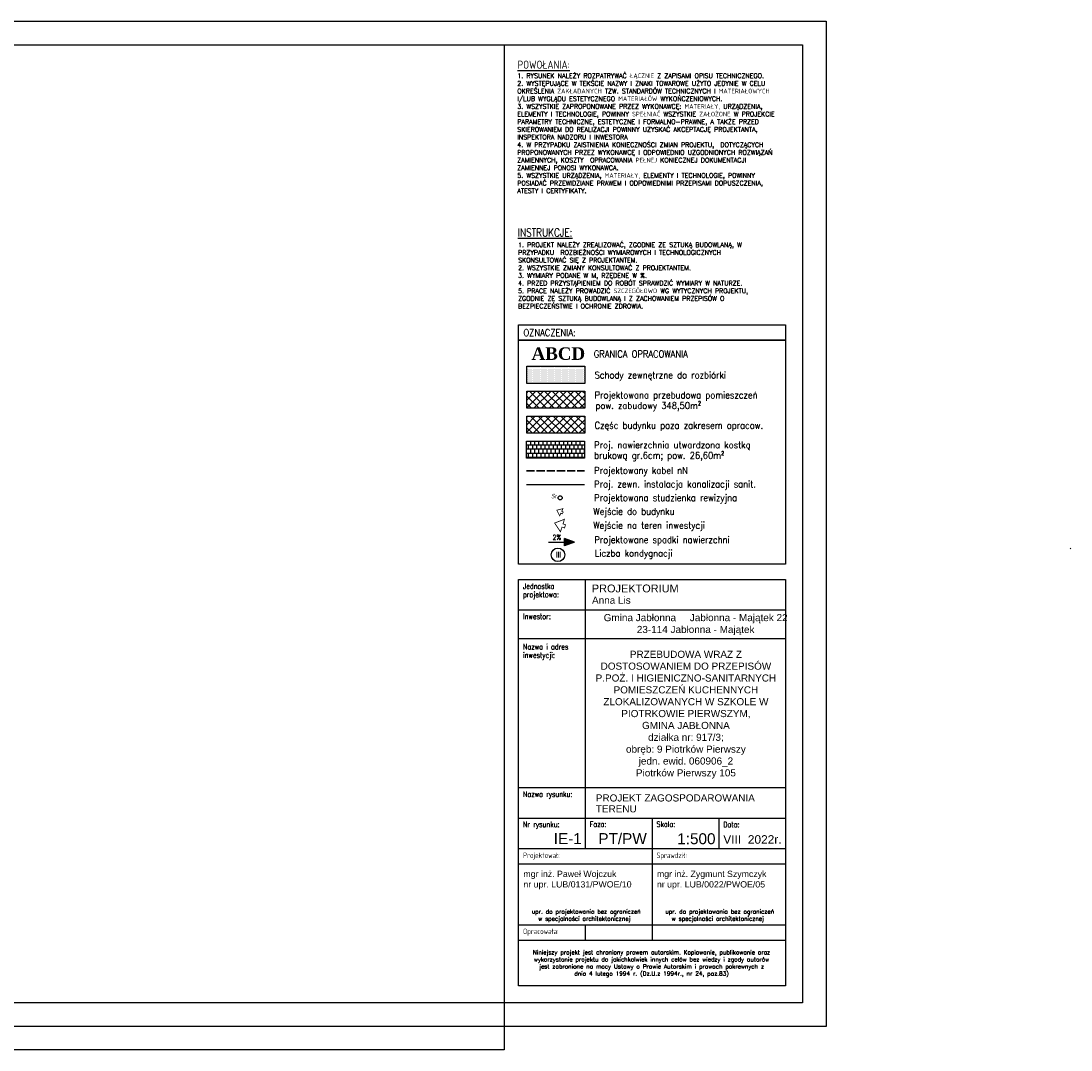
# Model space of a CAD drawing. Header units: millimetres. Extents: x 8403881 to 16807498, y 5682150 to 11364453.
# Tile 2 of 2: x 8404061 to 8404216, y 5682163 to 5682315. Entities that reach past the tile are written whole.
import ezdxf
from ezdxf.enums import TextEntityAlignment as Align

# ---------------------------------------------------------------- set-up
doc = ezdxf.new("R2010")
doc.units = ezdxf.units.MM
doc.linetypes.add('ACAD_ISO02W100', pattern=[15, 12, -3])
for name, color, linetype in [('a-opis 1', 1, 'Continuous'), ('a-opis 2', 3, 'Continuous'), ('a-ramka', 6, 'Continuous'), ('a-szraf', 8, 'Continuous'), ('budynek projektowany', 6, 'Continuous'), ('mapa', 252, 'Continuous'), ('opis 1', 1, 'Continuous'), ('opis 2', 3, 'Continuous'), ('szraf', 8, 'Continuous'), ('teren utwardzony 1', 5, 'Continuous'), ('ZUD kan sanit', 34, 'Continuous')]:
    doc.layers.add(name, color=color, linetype=linetype)
doc.layers.add('biblioteka', color=4, linetype='Continuous', lineweight=18)
doc.layers.add('ele_kabel', color=10, linetype='Continuous', lineweight=30)
doc.styles.add('IREK', font='simplex.shx', dxfattribs={"width": 0.8})
doc.styles.add('MAREK', font='simplex.shx')
doc.styles.get("Standard").update_dxf_attribs({"font": 'romans.shx', "width": 0.7, "oblique": 15})
doc.styles.add('STYLE2', font='timesbd.ttf')
doc.styles.add('TABELA2', font='arial.ttf', dxfattribs={"height": 10})
picture_1 = doc.add_image_def('image1.jpg', size_in_pixel=(4960, 3507))

msp = doc.modelspace()

# ---------------------------------------------------------------- hatches: boundary and pattern name
at = {"layer": 'a-szraf'}
h = msp.add_hatch(dxfattribs=at)
h.set_pattern_fill('NET', color=230, scale=0.25, angle=45, style=0)
h.set_pattern_definition([(45, (301.6436, -34.749), (-0.561266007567, 0.561266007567), []), (135, (301.6436, -34.749), (-0.561266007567, -0.561266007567), [])])
h.paths.add_polyline_path([(8404144.69, 5682257.86), (8404144.69, 5682260.4), (8404136.13, 5682260.4), (8404136.13, 5682257.86)])
h = msp.add_hatch(dxfattribs=at)
h.set_pattern_fill('NET', color=256, scale=0.25, angle=45, style=0)
h.set_pattern_definition([(45, (424.0242, 162.6143), (-0.561266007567, 0.561266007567), []), (135, (424.0242, 162.6143), (-0.561266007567, -0.561266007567), [])])
h.paths.add_polyline_path([(8404144.69, 5682254.17), (8404144.69, 5682256.71), (8404136.13, 5682256.71), (8404136.13, 5682254.17)])
h = msp.add_hatch(dxfattribs=at)
h.set_pattern_fill('AR-B88', color=256, scale=0.003, style=0)
h.set_pattern_definition([(0, (0, 6.88475), (0, 0.6096), []), (90, (0, 6.88475), (-0.3048, 0.6096), [0.6096, -0.6096])])
h.paths.add_polyline_path([(8404136.08, 5682250.48), (8404144.64, 5682250.48), (8404144.64, 5682253.02), (8404136.08, 5682253.02)])
at = {"layer": 'szraf'}
h = msp.add_hatch(dxfattribs=at)
h.set_pattern_fill('DOTS', color=32, scale=0.1, style=0)
h.set_pattern_definition([(0, (0, 2.04138), (0.079375, 0.15875), [0, -0.15875])])
h.paths.add_polyline_path([(8404136.13, 5682261.55), (8404144.69, 5682261.55), (8404144.69, 5682264.09), (8404136.13, 5682264.09)])
h = msp.add_hatch(color=256, dxfattribs=at)
h.dxf.hatch_style = 1
h.paths.add_polyline_path([(8404143.16, 5682238.11), (8404141.69, 5682238.65), (8404141.69, 5682237.56)])

# ---------------------------------------------------------------- linework, layer by layer
at = {"layer": 'a-opis 1', "ltscale": 2}
for points in [[(8404134.92, 5682270.18), (8404174.33, 5682270.18), (8404174.33, 5682267.93), (8404134.92, 5682267.93)], [(8404134.92, 5682267.93), (8404174.33, 5682267.93), (8404174.33, 5682234.84), (8404134.92, 5682234.84)]]:
    msp.add_lwpolyline(points, close=True, dxfattribs=at)
at = {"layer": 'a-opis 1'}
msp.add_circle((8404140.73, 5682236.23), 1, dxfattribs=at)
at = {"layer": 'a-ramka', "color": 7, "ltscale": 0.5}
for points in [[(8403910.33, 5682315.06), (8404180.33, 5682315.06), (8404180.33, 5682166.56), (8403910.33, 5682166.56)], [(8403922.83, 5682311.56), (8404176.83, 5682311.56), (8404176.83, 5682170.06), (8403922.83, 5682170.06)]]:
    msp.add_lwpolyline(points, close=True, dxfattribs=at)
at = {"layer": 'biblioteka', "color": 6, "const_width": 0.115}
for points in [[(8404141.51, 5682242.55), (8404141.29, 5682242.65), (8404141.48, 5682243.05), (8404140.57, 5682242.82), (8404140.99, 5682241.98), (8404141.17, 5682242.38), (8404141.39, 5682242.28)], [(8404141.86, 5682240.67), (8404141.48, 5682240.79), (8404141.7, 5682241.48), (8404140.25, 5682240.92), (8404141.11, 5682239.63), (8404141.33, 5682240.32), (8404141.71, 5682240.2)]]:
    msp.add_lwpolyline(points, close=True, dxfattribs=at)
at = {"layer": 'budynek projektowany'}
msp.add_line((8404216.49, 5682237.2), (8404216.37, 5682237.12), dxfattribs=at)
for points in [[(8404136.13, 5682260.4), (8404144.69, 5682260.4), (8404144.69, 5682257.86), (8404136.13, 5682257.86)], [(8404136.13, 5682256.71), (8404144.69, 5682256.71), (8404144.69, 5682254.17), (8404136.13, 5682254.17)]]:
    msp.add_lwpolyline(points, close=True, dxfattribs=at)
at = {"layer": 'ele_kabel', "linetype": 'ACAD_ISO02W100', "lineweight": 30, "ltscale": 0.1}
msp.add_line((8404136.08, 5682248.62), (8404144.64, 5682248.62), dxfattribs=at)
at = {"layer": 'opis 1', "ltscale": 2}
msp.add_lwpolyline([(8404134.92, 5682232.58), (8404174.33, 5682232.58), (8404174.33, 5682172.56), (8404134.92, 5682172.56)], close=True, dxfattribs=at)
msp.add_lwpolyline([(8404134.92, 5682232.58), (8404174.33, 5682232.58), (8404174.33, 5682172.56), (8404134.92, 5682172.56)], close=True, dxfattribs=at)
at = {"layer": 'opis 2'}
for p, q in [((8404143.16, 5682238.11), (8404141.69, 5682238.65)), ((8404141.69, 5682237.56), (8404141.69, 5682238.65)), ((8404139.35, 5682238.11), (8404141.69, 5682238.11)), ((8404143.16, 5682238.11), (8404141.69, 5682237.56))]:
    msp.add_line(p, q, dxfattribs=at)
at = {"layer": 'opis 2', "ltscale": 0.5}
for p, q in [((8404144.77, 5682232.58), (8404144.77, 5682192.84)), ((8404134.92, 5682228.1), (8404174.33, 5682228.1)), ((8404134.92, 5682223.85), (8404174.33, 5682223.85)), ((8404164.48, 5682223.85), (8404174.33, 5682223.85)), ((8404134.92, 5682201.87), (8404174.33, 5682201.87)), ((8404134.92, 5682197.36), (8404174.33, 5682197.36)), ((8404154.63, 5682197.36), (8404154.63, 5682192.84)), ((8404154.63, 5682197.36), (8404154.63, 5682179.33)), ((8404164.48, 5682197.36), (8404164.48, 5682192.84)), ((8404134.92, 5682192.84), (8404174.33, 5682192.84)), ((8404134.92, 5682192.84), (8404174.33, 5682192.84)), ((8404134.92, 5682190.59), (8404174.33, 5682190.59)), ((8404134.92, 5682190.59), (8404174.33, 5682190.59)), ((8404134.92, 5682190.59), (8404174.33, 5682190.59)), ((8404134.92, 5682190.59), (8404174.33, 5682190.59)), ((8404134.92, 5682181.59), (8404174.33, 5682181.59)), ((8404144.77, 5682181.59), (8404144.77, 5682179.33)), ((8404134.92, 5682179.3), (8404174.33, 5682179.3)), ((8404134.92, 5682179.3), (8404174.33, 5682179.3))]:
    msp.add_line(p, q, dxfattribs=at)
at = {"layer": 'szraf', "color": 32}
msp.add_lwpolyline([(8404136.13, 5682264.09), (8404144.69, 5682264.09), (8404144.69, 5682261.55), (8404136.13, 5682261.55)], close=True, dxfattribs=at)
at = {"layer": 'teren utwardzony 1'}
msp.add_lwpolyline([(8404136.08, 5682253.02), (8404144.64, 5682253.02), (8404144.64, 5682250.48), (8404136.08, 5682250.48)], close=True, dxfattribs=at)
at = {"layer": 'ZUD kan sanit'}
msp.add_line((8404136.08, 5682246.6), (8404144.64, 5682246.6), dxfattribs=at)
msp.add_circle((8404141.06, 5682244.64), 0.3, dxfattribs=at)

# ---------------------------------------------------------------- texts
at = {"layer": 'a-opis 1', "ltscale": 2, "style": 'IREK', "width": 0.9}
msp.add_text('OZNACZENIA:', height=1, dxfattribs=at).set_placement((8404135.64, 5682268.53))
at = {"layer": 'a-opis 1', "style": 'IREK', "width": 0.9}
msp.add_text('III', height=0.799, dxfattribs=at).set_placement((8404140.46, 5682235.85))
at = {"layer": 'a-opis 1', "linetype": 'ACAD_ISO02W100', "ltscale": 0.5, "char_height": 1.2003, "width": 14.7688, "attachment_point": 1, "style": 'IREK'}
for s, insert in [('{\\LPOWOŁANIA:}', (8404134.78, 5682309.21)), ('{\\LINSTRUKCJE:}', (8404134.81, 5682284.43))]:
    msp.add_mtext(s, dxfattribs=dict(at, insert=insert))
at = {"layer": 'a-opis 2', "ltscale": 0.5, "style": 'IREK', "width": 0.9}
for s, p in [('GRANICA OPRACOWANIA', (8404146.03, 5682265.38)), ('Schody zewnętrzne do rozbiórki', (8404146.15, 5682262.27)), ('Projektowana przebudowa pomieszczeń', (8404146.15, 5682259.32)), ('pow. zabudowy 348,50m²', (8404146.28, 5682257.77)), ('Częśc budynku poza zakresem opracow.', (8404146.15, 5682254.85)), ('Proj. nawierzchnia utwardzona kostką', (8404146.08, 5682251.96)), ('brukową gr.6cm; pow. 26,60m² ', (8404146.08, 5682250.41))]:
    msp.add_text(s, height=1, dxfattribs=at).set_placement(p)
at = {"layer": 'a-opis 2', "linetype": 'ACAD_ISO02W100', "ltscale": 0.5, "style": 'IREK', "width": 0.9}
for s, p in [('Wejście do budynku', (8404145.97, 5682242.13)), ('Wejście na teren inwestycji', (8404145.96, 5682240.09)), ('Projektowane spadki nawierzchni', (8404146.11, 5682237.95)), ('Liczba kondygnacji', (8404146.19, 5682235.97))]:
    msp.add_text(s, height=1, dxfattribs=at).set_placement(p)
at = {"layer": 'a-opis 2', "ltscale": 2, "char_height": 0.67961, "attachment_point": 1, "style": 'MAREK'}
for s, insert, width in [('1. RYSUNEK NALEŻY ROZPATRYWAĆ ŁĄCZNIE Z ZAPISAMI OPISU TECHNICZNEGO.\\P2. WYSTĘPUJĄCE W TEKŚCIE NAZWY I ZNAKI TOWAROWE UŻYTO JEDYNIE W CELU OKREŚLENIA ZAKŁADANYCH TZW. STANDARDÓW TECHNICZNYCH I MATERIAŁOWYCH I/LUB WYGLĄDU ESTETYCZNEGO MATERIAŁÓW WYKOŃCZENIOWYCH.\\P3. WSZYSTKIE ZAPROPONOWANE PRZEZ WYKONAWCĘ: MATERIAŁY, URZĄDZENIA, ELEMENTY I TECHNOLOGIE, POWINNY SPEŁNIAĆ WSZYSTKIE ZAŁOŻONE W PROJEKCIE PARAMETRY TECHNICZNE, ESTETYCZNE I FORMALNO-PRAWNE, A TAKŻE PRZED SKIEROWANIEM DO REALIZACJI POWINNY UZYSKAĆ AKCEPTACJĘ PROJEKTANTA, INSPEKTORA NADZORU I INWESTORA\\P4. W PRZYPADKU ZAISTNIENIA KONIECZNOŚCI ZMIAN PROJEKTU,  DOTYCZĄCYCH PROPONOWANYCH PRZEZ WYKONAWCĘ I ODPOWIEDNIO UZGODNIONYCH ROZWIĄZAŃ ZAMIENNYCH, KOSZTY  OPRACOWANIA PEŁNEJ KONIECZNEJ DOKUMENTACJI ZAMIENNEJ PONOSI WYKONAWCA.\\P5. WSZYSTKIE URZĄDZENIA, MATERIAŁY, ELEMENTY I TECHNOLOGIE, POWINNY POSIADAĆ PRZEWIDZIANE PRAWEM I ODPOWIEDNIMI PRZEPISAMI DOPUSZCZENIA, ATESTY I CERTYFIKATY.', (8404134.73, 5682307.32), 41.7885), ('1. PROJEKT NALEŻY ZREALIZOWAĆ, ZGODNIE ZE SZTUKĄ BUDOWLANĄ, W PRZYPADKU  ROZBIEŻNOŚCI WYMIAROWYCH I TECHNOLOGICZNYCH SKONSULTOWAĆ SIĘ Z PROJEKTANTEM. \\P2. WSZYSTKIE ZMIANY KONSULTOWAĆ Z PROJEKTANTEM.\\P3. WYMIARY PODANE W M, RZĘDENE W %.\\P4. PRZED PRZYSTĄPIENIEM DO ROBÓT SPRAWDZIĆ WYMIARY W NATURZE.\\P5. PRACE NALEŻY PROWADZIĆ SZCZEGÓŁOWO WG WYTYCZNYCH PROJEKTU, ZGODNIE ZE SZTUKĄ BUDOWLANĄ I Z ZACHOWANIEM PRZEPISÓW O BEZPIECZEŃSTWIE I OCHRONIE ZDROWIA.\\P{\\C14;   }', (8404134.85, 5682282.35), 39.985)]:
    msp.add_mtext(s, dxfattribs=dict(at, insert=insert, width=width))
at = {"layer": 'opis 1', "color": 10, "style": 'STYLE2'}
msp.add_text('ABCD', height=1.848, dxfattribs=at).set_placement((8404136.84, 5682265.02))
at = {"layer": 'opis 2', "ltscale": 0.5, "style": 'IREK', "width": 0.9}
for s, p in [('Projektowany kabel nN', (8404146.09, 5682248.69)), ('Proj. zewn. instalacja kanalizacji sanit.', (8404146.09, 5682246.67)), ('Projektowana studzienka rewizyjna', (8404146.09, 5682244.65))]:
    msp.add_text(s, height=1, dxfattribs=at).set_placement(p, align=Align.MIDDLE_LEFT)
at = {"layer": 'opis 2', "style": 'IREK', "width": 0.9}
msp.add_text('2%%%', height=0.726, dxfattribs=at).set_placement((8404139.96, 5682238.45))
at = {"layer": 'opis 2', "ltscale": 0.5, "style": 'IREK', "width": 0.85}
for s, height, p in [('Jednostka ', 0.816, (8404135.58, 5682231.18)), ('projektowa:', 0.8165, (8404135.58, 5682229.95)), ('Inwestor:', 0.816, (8404135.58, 5682226.73)), ('Nazwa i adres', 0.8165, (8404135.58, 5682222.25)), ('inwestycji:', 0.8165, (8404135.58, 5682220.99)), ('Nazwa rysunku:', 0.8165, (8404135.58, 5682200.47)), ('Nr rysunku:', 0.8165, (8404135.58, 5682196.02)), ('Faza:', 0.816, (8404145.43, 5682196.04)), ('Skala:', 0.816, (8404155.29, 5682196.04)), ('Data:', 0.816, (8404165.14, 5682195.99)), ('Projektował:', 0.8165, (8404135.58, 5682191.44)), ('Sprawdził:', 0.816, (8404155.29, 5682191.44)), ('Opracowała:', 0.8165, (8404135.58, 5682180.22))]:
    msp.add_text(s, height=height, dxfattribs=at).set_placement(p)
at = {"layer": 'opis 2', "ltscale": 0.5, "style": 'TABELA2'}
for s, height, p in [('PROJEKTORIUM', 1.1555, (8404145.74, 5682230.68)), ('Anna Lis', 1.05, (8404145.77, 5682229)), ('PROJEKT ZAGOSPODAROWANIA ', 1.0504, (8404146.33, 5682199.8)), ('TERENU', 1.05, (8404146.33, 5682198.19)), ('PT/PW', 1.617, (8404146.7, 5682193.51)), ('IE-1', 1.617, (8404140.11, 5682193.51)), ('1:500', 1.617, (8404158.35, 5682193.49)), ('VIII  2022r.', 1.2605, (8404165.15, 5682193.56))]:
    msp.add_text(s, height=height, dxfattribs=at).set_placement(p)
at = {"layer": 'opis 2', "ltscale": 0.5}
for s, insert, char_height, width, attachment_point, style in [('{\\fArial|b0|i0|c238|p34;Gmina Jabłonna     Jabłonna - Majątek 22^I\\P23-114 Jabłonna - Majątek}', (8404161.07, 5682225.92, -3820.5), 1.0504, 33.3019, 5, 'TABELA2'), ('{\\fArial|b0|i0|c238|p34;\\PPRZEBUDOWA WRAZ Z DOSTOSOWANIEM DO PRZEPISÓW P.POŻ. I HIGIENICZNO-SANITARNYCH POMIESZCZEŃ KUCHENNYCH ZLOKALIZOWANYCH W SZKOLE W PIOTRKOWIE PIERWSZYM, \\PGMINA JABŁONNA\\Pdziałka nr: 917/3; \\Pobręb: 9 Piotrków Pierwszy \\Pjedn. ewid. 060906_2\\PPiotrków Pierwszy 105}', (8404159.63, 5682213.5, 3820.5), 1.05043, 29.1659, 5, 'TABELA2'), ('\\pxi-3,l3.9048,qc,t3.9048;upr.^Ido projektowania bez ograniczeń \\P\\pi0,l0,tz;w specjalności architektonicznej', (8404125.51, 5682183.86), 0.625, 38.2393, 1, 'MAREK'), ('\\pxi-3,l3.9048,qc,t3.9048;upr.^Ido projektowania bez ograniczeń \\P\\pi0,l0,tz;w specjalności architektonicznej', (8404145.22, 5682183.86), 0.625, 38.2393, 1, 'MAREK'), ('\\pxqc;Niniejszy projekt jest chroniony prawem autorskim. Kopiowanie, publikowanie oraz wykorzystanie projektu do jakichkolwiek innych celów bez wiedzy i zgody autorów jest zabronione na mocy Ustawy o Prawie Autorskim i prawach pokrewnych z dnia 4 lutego 1994 r. (Dz.U.z 1994r., nr 24, poz.83)', (8404135.44, 5682177.83), 0.625, 38.2393, 1, 'MAREK')]:
    msp.add_mtext(s, dxfattribs=dict(at, insert=insert, char_height=char_height, width=width, attachment_point=attachment_point, style=style))
at = {"layer": 'opis 2', "char_height": 0.9265, "attachment_point": 1, "style": 'TABELA2'}
for s, insert, width in [('mgr inż. Paweł Wojczuk \\Pnr upr. LUB/0131/PWOE/10', (8404135.64, 5682189.57), 18.5015), ('mgr inż. Zygmunt Szymczyk\\Pnr upr. LUB/0022/PWOE/05', (8404155.35, 5682189.57), 17.9368)]:
    msp.add_mtext(s, dxfattribs=dict(at, insert=insert, width=width))
at = {"layer": 'ZUD kan sanit', "insert": (8404139.7, 5682245.23), "char_height": 0.66, "width": 2.2379, "attachment_point": 1}
msp.add_mtext('{\\fArial|b0|i0|c238|p34;Sr}', dxfattribs=at)

# ---------------------------------------------------------------- pictures from other files: only their frames are drawn
at = {"layer": 'mapa'}
image = msp.add_image(picture_1, insert=(8403922.83, 5682163.1), size_in_units=(209.97, 148.46), dxfattribs=at)
image.dxf.flags = 7

doc.saveas('drawing.dxf')
